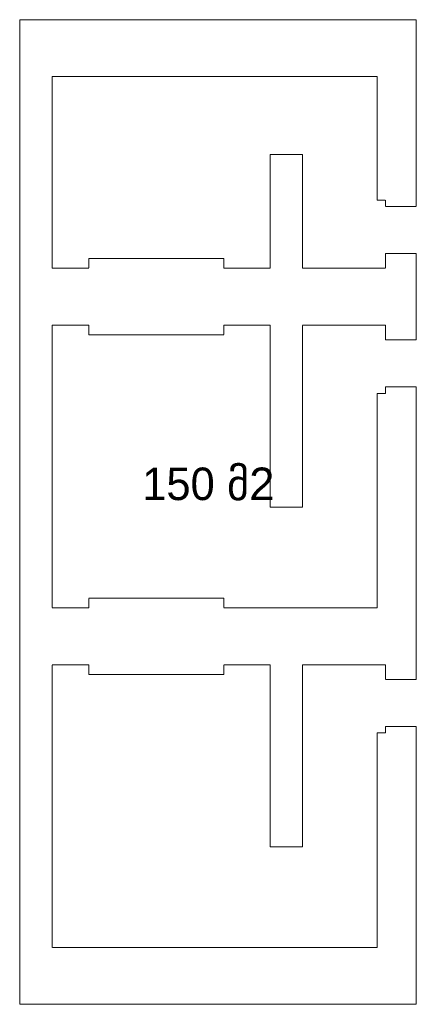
# Model space of a CAD drawing. Header units: millimetres. Extents: x -49428 to 313622, y -187899 to 190057.
# Tile 4 of 4: x -49428 to -37228, y 159757 to 190057. Entities that reach past the tile are written whole.
import ezdxf

# ---------------------------------------------------------------- set-up
doc = ezdxf.new("R2010")
doc.units = ezdxf.units.MM
doc.header["$LTSCALE"] = 0.5
doc.linetypes.add('ACAD_ISO02W100', pattern=[15, 12, -3])
doc.styles.get("Standard").update_dxf_attribs({"font": 'txt', "height": 75})

msp = doc.modelspace()

# ---------------------------------------------------------------- linework, layer by layer
at = {"color": 1, "linetype": 'ACAD_ISO02W100', "lineweight": 13}
msp.add_lwpolyline([(-38427.7, 184507.3), (-38177.7, 184507.3), (-38177.7, 184307.3), (-37227.7, 184307.3), (-37227.7, 190057.3), (-49427.7, 190057.3), (-49427.7, 159757.3), (-37227.7, 159757.3), (-37227.7, 168307.3), (-38177.7, 168307.3), (-38177.7, 168107.3), (-38427.7, 168107.3), (-38427.7, 161507.3), (-48427.7, 161507.3), (-48427.7, 170207.3), (-47297.7, 170207.3), (-47297.7, 169907.3), (-43147.7, 169907.3), (-43147.7, 170207.3), (-41727.7, 170207.3), (-41727.7, 164607.3), (-40727.7, 164607.3), (-40727.7, 170207.3), (-38177.7, 170207.3), (-38177.7, 169757.3), (-37227.7, 169757.3), (-37227.7, 178757.3), (-38177.7, 178757.3), (-38177.7, 178557.3), (-38427.7, 178557.3), (-38427.7, 171957.3), (-43147.7, 171957.3), (-43147.7, 172257.3), (-47297.7, 172257.3), (-47297.7, 171957.3), (-48427.7, 171957.3), (-48427.7, 180657.3), (-47297.7, 180657.3), (-47297.7, 180357.3), (-43147.7, 180357.3), (-43147.7, 180657.3), (-41727.7, 180657.3), (-41727.7, 175057.3), (-40727.7, 175057.3), (-40727.7, 180657.3), (-38177.7, 180657.3), (-38177.7, 180207.3), (-37227.7, 180207.3), (-37227.7, 182857.3), (-38177.7, 182857.3), (-38177.7, 182407.3), (-40727.7, 182407.3), (-40727.7, 185907.3), (-41727.7, 185907.3), (-41727.7, 182407.3), (-43147.7, 182407.3), (-43147.7, 182707.3), (-47297.7, 182707.3), (-47297.7, 182557.3), (-47297.7, 182407.3), (-48427.7, 182407.3), (-48427.7, 188307.3), (-38427.7, 188307.3), (-38427.7, 184507.3)], dxfattribs=at)

# ---------------------------------------------------------------- texts
at = {"color": 1, "lineweight": 13, "insert": (-45659.1, 176274.4), "char_height": 1000, "attachment_point": 1}
msp.add_mtext_dynamic_manual_height_columns('\\pt35000;150 {\\fArial|b0|i0|c204|p34;მ\\fArial|b0|i0|c0|p34;2}', width=54546.502, gutter_width=1, heights=[0], dxfattribs=at)

doc.saveas('drawing.dxf')
